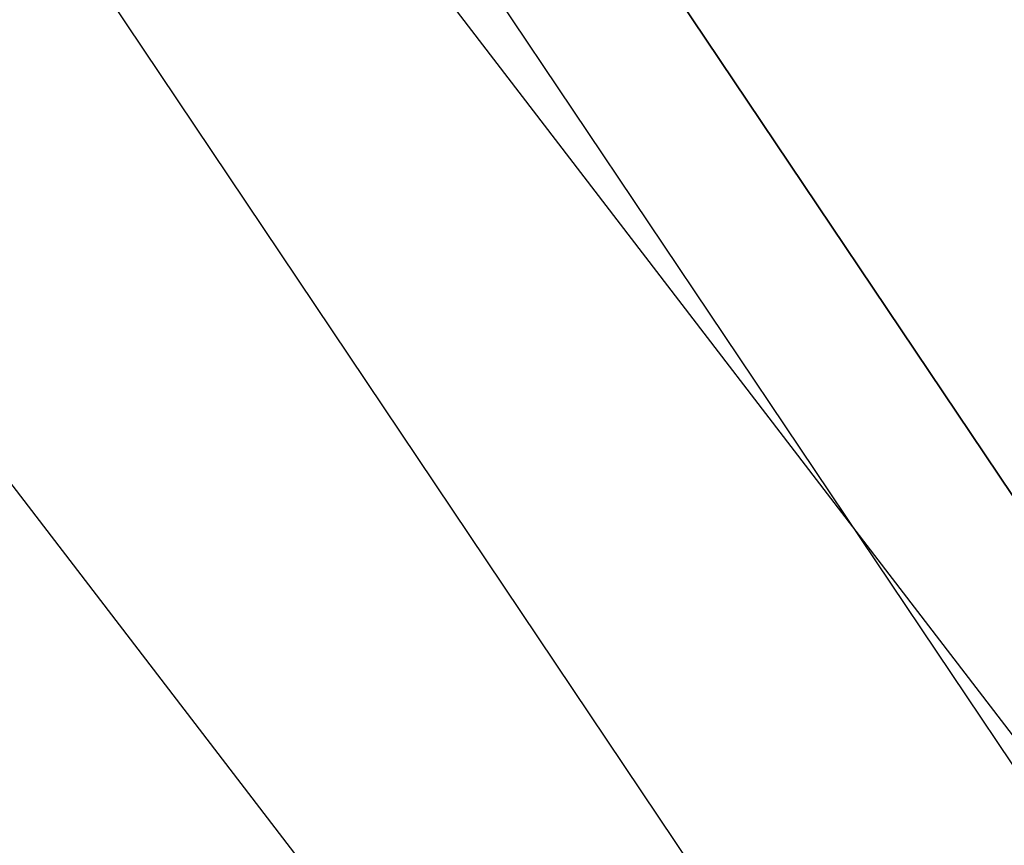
# Model space of a CAD drawing. Extents: x 0 to 457, y -4 to 453.
# Tile 116 of 256: x 129.413 to 129.548, y 127.251 to 127.365. Entities that reach past the tile are written whole.
import ezdxf

# ---------------------------------------------------------------- set-up
doc = ezdxf.new("R2010")
doc.units = 0
doc.layers.get('0').update_dxf_attribs({"color": 13, "linetype": 'CONTINUOUS'})

# ---------------------------------------------------------------- blocks, each defined once
blk = doc.blocks.new('GROUP_16')
for p, q in [((52.2045, 58.38885, 7.58108), (47.00575, 60.93905, 7.58108)), ((52.14238, 58.29545, 74.25878), (46.96992, 60.83276, 74.25878))]:
    blk.add_line(p, q)
mesh = blk.add_polyface()
corners = [(41.65906, 67.33671, 68.56703), (46.79203, 60.3051, 73.41822), (41.28175, 61.38916, 73.41822), (48.69582, 65.95234, 68.56703)]
mesh.append_faces([[corners[k] for k in face] for face in [(0, 1, 2), (1, 0, 3)]], dxfattribs={"vtx0": -1})
mesh = blk.add_polyface()
corners = [(46.79203, 60.3051, 73.41822), (48.06756, 52.1693, 77.02396), (44.61951, 53.86072, 77.02396), (51.83398, 57.83181, 73.41822)]
mesh.append_faces([[corners[k] for k in face] for face in [(0, 1, 2), (1, 0, 3)]], dxfattribs={"vtx0": -1})
blk = doc.blocks.new('GROUP_17')
blk.add_line((26.99338, 40.82347, 15), (32.15362, 38.29215, 15))
blk.add_polyline3d([(39.6861, 29.73922, 10), (36.48287, 34.51152, 10), (32.15362, 38.29215, 10), (26.99338, 40.82347, 10), (21.35383, 41.93296, 10), (15.61928, 41.54503, 10), (10.18053, 39.6861, 10), (7.79438, 38.08448, 10), (5.40823, 36.48287, 10), (1.6276, 32.15362, 10), (-0.90372, 26.99338, 10), (-2.01321, 21.35383, 10), (-1.62528, 15.61928, 10), (0.23365, 10.18053, 10)])
blk = doc.blocks.new('GROUP_7')
for name, p in [('GROUP_16', (0, 0, 40)), ('GROUP_17', (19.95988, 19.95988, 25))]:
    blk.add_blockref(name, p)
blk = doc.blocks.new('GROUP_22')
for p, q in [((30, 37.32051, 1.5), (25.17638, 39.31852, 1.5)), ((25.12392, 39.12273, 0.75), (29.89865, 37.14497, 0.75)), ((25.12392, 39.12273, 2.25), (29.89865, 37.14497, 2.25))]:
    blk.add_line(p, q)
blk = doc.blocks.new('GROUP_23')
at = {"xscale": 1.1, "yscale": 1.1, "zscale": 2.5}
blk.add_blockref('GROUP_22', (225.86068, 225.89839, 112.02115), dxfattribs=at)
blk = doc.blocks.new('COMPONENT_9')
at = {"xscale": 0.4000000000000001, "yscale": 0.4000000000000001, "zscale": 0.4000000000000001}
for name, p in [('GROUP_23', (1.36441, 1.01227, 8.22885)), ('GROUP_7', (84.47849, 84.05427, 46.93731))]:
    blk.add_blockref(name, p, dxfattribs=at)
blk = doc.blocks.new('GROUP_2')
at = {"rotation": 150}
blk.add_blockref('COMPONENT_9', (236.549, 151.90558, 200), dxfattribs=at)

msp = doc.modelspace()

# ---------------------------------------------------------------- block references
msp.add_blockref('GROUP_2', (36.68642, 17.49894, -0.18904))

doc.saveas('drawing.dxf')
